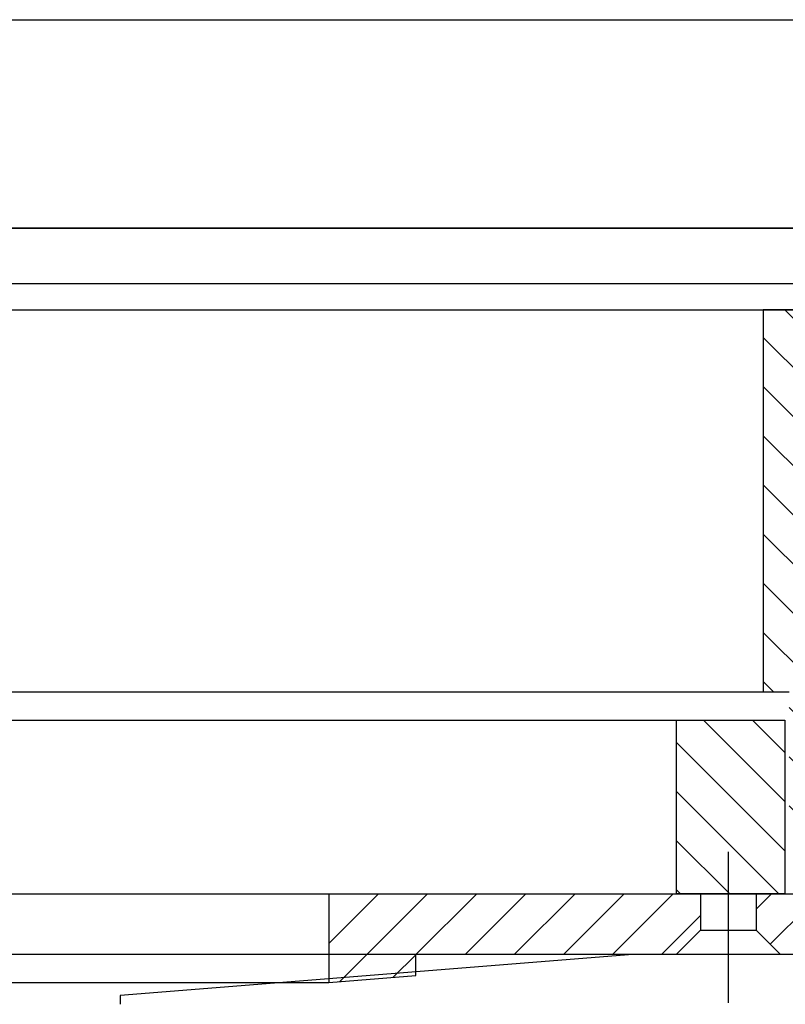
# Model space of a CAD drawing. Extents: x -1765 to 4890, y -3481 to 1222.
# Tile 60 of 98: x 2632 to 2676, y -2498 to -2442. Entities that reach past the tile are written whole.
import ezdxf

# ---------------------------------------------------------------- set-up
doc = ezdxf.new("R2010")
doc.units = 0
doc.linetypes.add('DOT_CENTER', pattern=[14, 12, -1, 0, -1])
doc.layers.get('0').update_dxf_attribs({"linetype": 'CONTINUOUS'})
doc.layers.add('1', color=7, linetype='CONTINUOUS')
pattern_1 = [(135, (0, 0), (-1.4142136, -1.4142136), [])]
pattern_2 = [(45, (0, 0), (-1.4142136, 1.4142136), [])]

# ---------------------------------------------------------------- blocks, each defined once
blk = doc.blocks.new('PC_S', base_point=(2530, -2495.051))
at = {"layer": '1', "linetype": 'CONTINUOUS'}
h = blk.add_hatch(dxfattribs=at)
h.set_pattern_fill('USER', color=1, scale=2, angle=45, pattern_type=0)
h.set_pattern_definition(pattern_2)
h.paths.add_polyline_path([(2670, -2492.051), (2671.4, -2492.051), (2671.4, -2494.151), (2670, -2495.551), (2667.492, -2495.551), (2655, -2495.551), (2650, -2495.551), (2650, -2492.051)])
h = blk.add_hatch(dxfattribs=at)
h.set_pattern_fill('USER', color=1, scale=2, angle=45, pattern_type=0)
h.set_pattern_definition(pattern_2)
h.paths.add_polyline_path([(2695.4, -2492.051), (2695.4, -2494.151), (2694, -2495.551), (2676, -2495.551), (2674.6, -2494.151), (2674.6, -2492.051), (2676.25, -2492.051)])
h = blk.add_hatch(dxfattribs=at)
h.set_pattern_fill('USER', color=1, scale=2, angle=45, pattern_type=0)
h.set_pattern_definition(pattern_2)
h.paths.add_polyline_path([(2655, -2495.551), (2655, -2496.751), (2650, -2497.151), (2650, -2495.551)])
at = {"layer": '1', "color": 1, "linetype": 'DOT_CENTER'}
blk.add_line((2673, -2498.324), (2673, -2489.642), dxfattribs=at)
at = {"layer": '1', "color": 1, "linetype": 'CONTINUOUS'}
for p, q in [((2610, -2492.051), (2650, -2492.051)), ((2650, -2492.051), (2650, -2495.551)), ((2650, -2492.051), (2670, -2492.051)), ((2671.4, -2492.051), (2670, -2492.051)), ((2671.4, -2492.051), (2670, -2492.051)), ((2674.6, -2492.051), (2671.4, -2492.051)), ((2674.6, -2492.051), (2671.4, -2492.051)), ((2671.4, -2492.051), (2671.4, -2494.151)), ((2676.25, -2492.051), (2674.6, -2492.051)), ((2676.25, -2492.051), (2674.6, -2492.051)), ((2674.6, -2492.051), (2674.6, -2494.151)), ((2676.25, -2492.051), (2695.4, -2492.051)), ((2670, -2495.551), (2671.4, -2494.151)), ((2671.4, -2494.151), (2674.6, -2494.151)), ((2674.6, -2494.151), (2676, -2495.551)), ((2650, -2495.551), (2610, -2495.551)), ((2667.492, -2495.551), (2638, -2497.911)), ((2655, -2495.551), (2650, -2495.551)), ((2650, -2495.551), (2650, -2497.151)), ((2667.492, -2495.551), (2655, -2495.551)), ((2655, -2496.751), (2655, -2495.551)), ((2670, -2495.551), (2667.492, -2495.551)), ((2676, -2495.551), (2670, -2495.551)), ((2694, -2495.551), (2676, -2495.551)), ((2650, -2497.151), (2655, -2496.751)), ((2610, -2497.151), (2650, -2497.151)), ((2638, -2497.911), (2638, -2498.411))]:
    blk.add_line(p, q, dxfattribs=at)
blk = doc.blocks.new('PC_STIFF_S__33', base_point=(2525, -2501.758))
at = {"layer": '1', "linetype": 'CONTINUOUS'}
h = blk.add_hatch(dxfattribs=at)
h.set_pattern_fill('USER', color=5, scale=2, angle=135, pattern_type=0)
h.set_pattern_definition(pattern_1)
h.paths.add_polyline_path([(2676.25, -2482.051), (2676.25, -2492.051), (2670, -2492.051), (2670, -2482.051)])
at = {"layer": '1', "color": 5, "linetype": 'CONTINUOUS'}
for p, q in [((2590, -2482.051), (2670, -2482.051)), ((2670, -2482.051), (2676.25, -2482.051)), ((2670, -2482.051), (2670, -2492.051)), ((2676.25, -2482.051), (2676.25, -2492.051)), ((2590, -2492.051), (2670, -2492.051)), ((2670, -2492.051), (2676.25, -2492.051)), ((2676.25, -2492.051), (2718, -2492.051))]:
    blk.add_line(p, q, dxfattribs=at)
at = {"layer": '1'}
blk.add_blockref('PC_S', (2530, -2495.051), dxfattribs=at)
blk = doc.blocks.new('RI_ASSY_S', base_point=(2464.9, -2508.833))
at = {"layer": '1'}
blk.add_blockref('PC_STIFF_S__33', (2525, -2501.758), dxfattribs=at)
blk = doc.blocks.new('DUTBD__34', base_point=(2485.22, -2456.951))
at = {"layer": '1', "color": 3, "linetype": 'CONTINUOUS'}
for p, q in [((2582, -2453.751), (2678, -2453.751)), ((2678, -2456.951), (2582, -2456.951))]:
    blk.add_line(p, q, dxfattribs=at)
blk = doc.blocks.new('ISOLATOR1_S', base_point=(2525, -2458.451))
at = {"layer": '1', "color": 1, "linetype": 'CONTINUOUS'}
for p, q in [((2678, -2456.951), (2582, -2456.951)), ((2582, -2458.451), (2678, -2458.451))]:
    blk.add_line(p, q, dxfattribs=at)
blk = doc.blocks.new('POGORING_S', base_point=(2530, -2500.508))
at = {"layer": '1', "linetype": 'CONTINUOUS'}
h = blk.add_hatch(dxfattribs=at)
h.set_pattern_fill('USER', scale=2, angle=135, pattern_type=0)
h.set_pattern_definition(pattern_1)
h.paths.add_polyline_path([(2690.3, -2458.451), (2690.3, -2465.951), (2691, -2466.451), (2691.7, -2465.951), (2691.7, -2458.451), (2694.3, -2458.451), (2694.3, -2465.951), (2695, -2466.451), (2695.7, -2465.951), (2695.7, -2458.451), (2698.3, -2458.451), (2698.3, -2465.951), (2699, -2466.451), (2699.7, -2465.951), (2699.7, -2458.451), (2702.3, -2458.451), (2702.3, -2465.951), (2703, -2466.451), (2703.7, -2465.951), (2703.7, -2458.451), (2706.3, -2458.451), (2706.3, -2465.951), (2707, -2466.451), (2707.7, -2465.951), (2707.7, -2458.451), (2710.3, -2458.451), (2710.3, -2465.951), (2711, -2466.451), (2711.7, -2465.951), (2711.7, -2458.451), (2717, -2458.451), (2717, -2470.451), (2717.5, -2470.451), (2717.5, -2473.451), (2719.5, -2474.151), (2721.5, -2473.451), (2721.5, -2470.451), (2722, -2470.451), (2722, -2458.451), (2735, -2458.451), (2735, -2480.451), (2717.5, -2480.451), (2717.5, -2488.451), (2711.7, -2488.451), (2711.7, -2480.951), (2711, -2480.451), (2710.3, -2480.951), (2710.3, -2488.451), (2707.7, -2488.451), (2707.7, -2480.951), (2707, -2480.451), (2706.3, -2480.951), (2706.3, -2488.451), (2703.7, -2488.451), (2703.7, -2480.951), (2703, -2480.451), (2702.3, -2480.951), (2702.3, -2488.451), (2699.7, -2488.451), (2699.7, -2480.951), (2699, -2480.451), (2698.3, -2480.951), (2698.3, -2488.451), (2695.7, -2488.451), (2695.7, -2480.951), (2695, -2480.451), (2694.3, -2480.951), (2694.3, -2488.451), (2691.7, -2488.451), (2691.7, -2480.951), (2691, -2480.451), (2690.3, -2480.951), (2690.3, -2488.451), (2687.7, -2488.451), (2687.7, -2480.951), (2687, -2480.451), (2686.3, -2480.951), (2686.3, -2488.451), (2683.7, -2488.451), (2683.7, -2480.951), (2683, -2480.451), (2682.3, -2480.951), (2682.3, -2488.451), (2679.4, -2488.451), (2679.4, -2484.451), (2679.2, -2484.451), (2679.2, -2482.451), (2678.4, -2481.951), (2677.6, -2482.451), (2677.6, -2484.451), (2677.4, -2484.451), (2677.4, -2488.451), (2676.5, -2488.451), (2676.5, -2480.451), (2675, -2480.451), (2675, -2458.451), (2682.3, -2458.451), (2682.3, -2465.951), (2683, -2466.451), (2683.7, -2465.951), (2683.7, -2458.451), (2686.3, -2458.451), (2686.3, -2465.951), (2687, -2466.451), (2687.7, -2465.951), (2687.7, -2458.451)])
at = {"layer": '1', "color": 7, "linetype": 'CONTINUOUS'}
for p, q in [((2585, -2458.451), (2675, -2458.451)), ((2682.3, -2458.451), (2675, -2458.451)), ((2675, -2458.451), (2675, -2480.451)), ((2675, -2480.451), (2585, -2480.451)), ((2676.5, -2480.451), (2675, -2480.451))]:
    blk.add_line(p, q, dxfattribs=at)
at = {"layer": '1'}
blk.add_blockref('ISOLATOR1_S', (2525, -2458.451), dxfattribs=at)
blk = doc.blocks.new('STIFF_PLATE_F', base_point=(2630, -2441.751))
at = {"layer": '1', "color": 5, "linetype": 'CONTINUOUS'}
for p, q in [((2630, -2441.751), (2678, -2441.751)), ((2678, -2453.751), (2630, -2453.751))]:
    blk.add_line(p, q, dxfattribs=at)
blk = doc.blocks.new('PRESSER_ASSY_S', base_point=(2474, -2500.508))
at = {"layer": '1'}
for name, p in [('STIFF_PLATE_F', (2630, -2441.751)), ('POGORING_S', (2530, -2500.508)), ('DUTBD__34', (2485.22, -2456.951))]:
    blk.add_blockref(name, p, dxfattribs=at)
blk = doc.blocks.new('WP_DOCK_FIN', base_point=(2393.309, -2512.208))
at = {"layer": '1'}
for name, p in [('PRESSER_ASSY_S', (2474, -2500.508)), ('RI_ASSY_S', (2464.9, -2508.833))]:
    blk.add_blockref(name, p, dxfattribs=at)
blk = doc.blocks.new('D-E7015-60015-1S11A', base_point=(2998.527, -1838.199))
at = {"layer": '1'}
blk.add_blockref('WP_DOCK_FIN', (2393.309, -2512.208), dxfattribs=at)
blk = doc.blocks.new('WPIF_TSK__54', base_point=(2667.824, -3712.742))
blk.add_blockref('D-E7015-60015-1S11A', (2998.527, -1838.199))
blk = doc.blocks.new('C-E2803-62282-1S11B__55', base_point=(2630, -2449.251))
at = {"layer": '1'}
blk.add_blockref('WPIF_TSK__54', (2667.824, -3712.742), dxfattribs=at)

msp = doc.modelspace()

# ---------------------------------------------------------------- block references
at = {"layer": '1'}
msp.add_blockref('C-E2803-62282-1S11B__55', (2630, -2449.251), dxfattribs=at)

doc.saveas('drawing.dxf')
